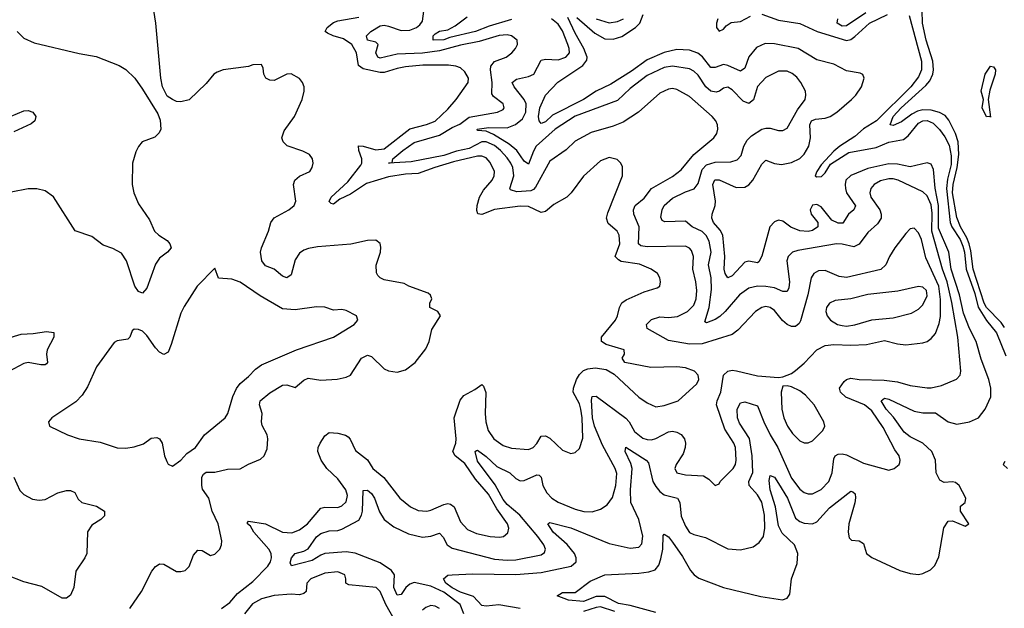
# Model space of a CAD drawing. Header units: inches. Extents: x 1694797 to 1849917, y 907313 to 1017959.
# Tile 213 of 256: x 1762330 to 1766974, y 964272 to 967046. Entities that reach past the tile are written whole.
import ezdxf

# ---------------------------------------------------------------- set-up
doc = ezdxf.new("R2010")
doc.units = ezdxf.units.IN
doc.header["$MEASUREMENT"] = 0
doc.layers.add('B7966', color=7, linetype='Continuous')

msp = doc.modelspace()

# ---------------------------------------------------------------- linework, layer by layer
at = {"layer": 'B7966', "color": 5}
for points, elevation in [([(1762848.8, 964271.2), (1762905.3, 964350), (1762953.4, 964446.6), (1762970, 964468.3), (1762982.8, 964477.2), (1762990, 964481), (1763010, 964479.8), (1763070, 964444.8), (1763090, 964444.6), (1763110, 964450.2), (1763130, 964469.1), (1763150, 964521.3), (1763170, 964546), (1763190, 964543.5), (1763230, 964520.5), (1763250, 964526), (1763274.2, 964550), (1763282.3, 964570), (1763282.9, 964590), (1763266.5, 964670), (1763238.1, 964730), (1763222.9, 964790), (1763192.8, 964832.8), (1763188.6, 964850), (1763189.9, 964890.1), (1763196.3, 964903.7), (1763210, 964913.3), (1763250, 964913.4), (1763310, 964926.8), (1763370, 964929.2), (1763410, 964951.3), (1763466.2, 964973.8), (1763483.5, 964990), (1763497.3, 965022.7), (1763500.7, 965070), (1763497.7, 965090), (1763473.7, 965133.7), (1763470.5, 965150), (1763473.1, 965190), (1763461.1, 965230), (1763464.1, 965250), (1763510, 965287.8), (1763570, 965322.7), (1763590, 965324.8), (1763630, 965312.1), (1763670, 965347.6), (1763690, 965355.9), (1763750, 965347.5), (1763828, 965352), (1763870, 965360.6), (1763890, 965371.2), (1763941.7, 965450), (1763970, 965464.6), (1763990, 965459), (1764050, 965399.6), (1764070, 965391.6), (1764110, 965384.6), (1764150, 965394.9), (1764195.8, 965430), (1764245.7, 965494.3), (1764262.2, 965530), (1764273.7, 965586.3), (1764314.7, 965650), (1764302.7, 965670), (1764264.5, 965690), (1764264.8, 965710), (1764273.3, 965730), (1764267.8, 965747.8), (1764257, 965757), (1764166, 965790), (1764142.8, 965802.8), (1764050, 965820.3), (1764029.9, 965829.9), (1764020, 965840), (1764012.5, 965852.5), (1764011.6, 965888.4), (1764032.1, 965950), (1764034.1, 965974.1), (1764031.1, 965991.1), (1764010, 966007), (1763970, 966006), (1763891.4, 965988.6), (1763735.5, 965975.5), (1763691.6, 965968.4), (1763670, 965959.8), (1763650, 965946.2), (1763630, 965914.5), (1763610, 965843), (1763590, 965829.1), (1763570, 965836.8), (1763530.3, 965870.3), (1763490, 965886.2), (1763471.5, 965910), (1763465.5, 965950), (1763469.9, 965970), (1763503.1, 966050), (1763514, 966090), (1763530, 966112.5), (1763599.3, 966150), (1763624.8, 966170), (1763633, 966190), (1763622, 966270), (1763628.2, 966290), (1763650, 966308.2), (1763698, 966330), (1763709.8, 966350), (1763714.2, 966370), (1763711.1, 966390), (1763696.9, 966410), (1763665.9, 966425.9), (1763591.6, 966451.6), (1763572.2, 966470), (1763567.2, 966490), (1763578.1, 966521.9), (1763625.6, 966590), (1763662.7, 966670), (1763672.3, 966710), (1763671.1, 966730), (1763664.2, 966750), (1763650, 966769.5), (1763610, 966791.1), (1763590, 966789.7), (1763530, 966759.8), (1763510, 966760.4), (1763491, 966771), (1763481.6, 966790), (1763478, 966818), (1763470, 966835.3), (1763430, 966834), (1763410, 966825.2), (1763290.5, 966809.5), (1763261.1, 966798.9), (1763246, 966790), (1763210, 966745.2), (1763130, 966669), (1763090, 966659), (1763070, 966660.9), (1763050, 966669.5), (1763026.3, 966686.3), (1763003.5, 966730), (1762995.4, 966770), (1762971.9, 967030), (1762962.2, 967090)], 720), ([(1764424.8, 964244.8), (1764408.4, 964290), (1764330, 964347.7), (1764270, 964376), (1764190, 964393.5), (1764170, 964386), (1764151.8, 964370), (1764130, 964336.5), (1764110, 964333.7), (1764094.4, 964370), (1764097.2, 964430), (1764083.4, 964450), (1764030, 964486.5), (1763912.2, 964532.2), (1763870, 964537.1), (1763770, 964529.5), (1763750, 964522.3), (1763710, 964497.3), (1763611.6, 964471.6), (1763605.7, 964485.7), (1763612.3, 964510), (1763629.4, 964530.6), (1763670, 964540.8), (1763690, 964552.4), (1763730, 964608.6), (1763750, 964624.4), (1763790, 964637.4), (1763830, 964638.3), (1763850, 964643.9), (1763930, 964687.7), (1763942.2, 964710), (1763946.4, 964730), (1763950, 964826.8), (1763970, 964829.2), (1763990, 964812.5), (1764004.1, 964790), (1764026.9, 964726.9), (1764050, 964690.9), (1764095.5, 964655.5), (1764163.3, 964623.3), (1764230, 964606.8), (1764270, 964612), (1764310, 964626.5), (1764326.8, 964606.8), (1764346.5, 964570), (1764370, 964555.1), (1764570, 964503.7), (1764630, 964498.2), (1764670, 964500.1), (1764790, 964523.5), (1764806, 964534), (1764809.8, 964550), (1764801.6, 964570), (1764774, 964610), (1764688.7, 964710), (1764630, 964761.1), (1764610, 964785.2), (1764573.4, 964853.4), (1764490, 964964.5), (1764478.7, 965010), (1764484, 965016), (1764490, 965016.2), (1764530, 964987.5), (1764580.6, 964940.6), (1764642.6, 964910), (1764670, 964883.7), (1764690, 964872.7), (1764710, 964873.5), (1764770, 964900.2), (1764779.9, 964899.9), (1764789.2, 964889.2), (1764797.3, 964850), (1764816, 964816), (1764839.8, 964790), (1764870, 964771.8), (1764950, 964738.5), (1764991.8, 964728.2), (1765030, 964725.8), (1765070, 964738.6), (1765100.7, 964759.3), (1765125.8, 964794.2), (1765141.8, 964850), (1765147, 964907), (1765139.3, 964930), (1765079.8, 965039.8), (1765040.6, 965130), (1765032.6, 965170), (1765027.5, 965252.5), (1765030.8, 965269.2), (1765050, 965272), (1765188.4, 965168.4), (1765204.2, 965150), (1765230, 965105.5), (1765270, 965073.7), (1765290, 965066.8), (1765310, 965066.3), (1765330, 965071.7), (1765390, 965102.9), (1765410, 965107.2), (1765430, 965102), (1765450.1, 965090.1), (1765465.5, 965070), (1765470.8, 965050), (1765469.5, 965030), (1765460.2, 964999.8), (1765427.2, 964950), (1765419.6, 964930), (1765430, 964910.5), (1765470, 964901.3), (1765555.4, 964895.4), (1765580.4, 964880.4), (1765610, 964850.7), (1765630, 964858.8), (1765634.7, 964870), (1765694.8, 964930), (1765706.6, 964950), (1765710.4, 964970), (1765705.7, 965030), (1765699.1, 965050), (1765656.7, 965116.7), (1765617.4, 965230), (1765619.6, 965250), (1765637.2, 965290), (1765649.4, 965370), (1765669.9, 965390.1), (1765690, 965394), (1765711.5, 965391.5), (1765810, 965367.2), (1765910, 965360.3), (1765930, 965363.1), (1765970, 965378.4), (1765990, 965392.7), (1766030, 965426.7), (1766089.5, 965490.5), (1766129.2, 965510.8), (1766170, 965515.6), (1766250, 965512.2), (1766325, 965515), (1766410, 965533.6), (1766470, 965518.3), (1766510, 965513.8), (1766590, 965523.1), (1766610.3, 965529.7), (1766630, 965543.2), (1766650, 965567.7), (1766666.4, 965613.6), (1766672.9, 965647.1), (1766673, 965727), (1766666.3, 965790), (1766604.4, 965924.4), (1766584.5, 966010), (1766570, 966041.7), (1766550, 966063.6), (1766530, 966059.6), (1766510, 966038.3), (1766458.4, 965970), (1766433.6, 965930), (1766415.6, 965890), (1766391.9, 965868.1), (1766230, 965831.2), (1766196.2, 965836.2), (1766130, 965863.2), (1766098, 965862), (1766076, 965850), (1766064, 965830), (1766047.2, 965750), (1766013.2, 965626.8), (1766006.6, 965613.4), (1765990, 965600.7), (1765970, 965600.6), (1765950, 965609.9), (1765928.5, 965628.5), (1765890, 965674.7), (1765870, 965689.2), (1765850, 965693.5), (1765830, 965689.9), (1765800.2, 965670), (1765717.2, 965582.8), (1765690, 965561.5), (1765550, 965518.7), (1765490, 965516.7), (1765390, 965534.4), (1765289.7, 965590), (1765286.9, 965610), (1765310, 965632.3), (1765350, 965645), (1765390, 965641.6), (1765432.4, 965647.6), (1765479.4, 965670), (1765510, 965701.1), (1765520.6, 965730), (1765523.4, 965770), (1765520.1, 965810), (1765505.3, 965870), (1765507.7, 965930), (1765498.8, 965958.8), (1765489.4, 965969.4), (1765470, 965977.9), (1765290, 965975.7), (1765260.4, 965980.4), (1765249.4, 965990), (1765252.7, 966070), (1765226.5, 966130), (1765225.2, 966150), (1765233.6, 966170), (1765274.9, 966205.1), (1765310, 966250.2), (1765410, 966307.5), (1765450, 966337.7), (1765509.6, 966410.4), (1765604.5, 966490), (1765618.4, 966510), (1765623.2, 966530), (1765621.5, 966550), (1765613.2, 966570), (1765597, 966590), (1765490, 966684.2), (1765430, 966717.4), (1765410, 966721.3), (1765390, 966718.3), (1765350, 966699.4), (1765249.3, 966610), (1765176.5, 966563.5), (1765130, 966544.1), (1765026.3, 966513.7), (1764950, 966473.6), (1764907.5, 966432.5), (1764830, 966379.4), (1764763.8, 966256.2), (1764754.3, 966245.7), (1764740.4, 966239.6), (1764675.5, 966235.5), (1764644.6, 966244.6), (1764641.4, 966250), (1764660.5, 966310), (1764655.7, 966350), (1764647.3, 966370), (1764630, 966395.6), (1764597.7, 966430), (1764570, 966452.5), (1764530, 966471.2), (1764510, 966470.6), (1764450, 966439.6), (1764390, 966427.1), (1764330, 966406), (1764176.9, 966376.9), (1764069.6, 966370), (1764087.2, 966372.8), (1764090.8, 966390), (1764136.6, 966430), (1764190, 966466.6), (1764310, 966501.3), (1764370, 966538.1), (1764406.9, 966553.1), (1764450, 966586.6), (1764584.5, 966610), (1764610, 966623.6), (1764615, 966630), (1764610.6, 966650), (1764564.3, 966684.3), (1764557.3, 966697.3), (1764558.8, 966750), (1764550.9, 966809.1), (1764552.5, 966827.5), (1764570.4, 966849.6), (1764624.7, 966870), (1764650.9, 966890), (1764668.6, 966910), (1764678, 966930), (1764675.8, 966950), (1764649.4, 966970), (1764630, 966974.4), (1764592, 966972), (1764497, 966943), (1764410, 966926.2), (1764310, 966899.4), (1764230, 966888.5), (1764110, 966883.4), (1764030, 966865.6), (1764019.3, 966870), (1764009.9, 966890), (1764020.7, 966930), (1764010, 966939.5), (1763970, 966949.9), (1763966.1, 966970), (1763986.5, 966990), (1764030, 967017.6), (1764050, 967020.5), (1764070, 967016.2), (1764130, 966994.9), (1764170, 966997.1), (1764201.8, 967010), (1764218, 967022), (1764230, 967038.6), (1764239, 967110)], 660), ([(1766321.1, 967078.9), (1766230, 967016.5), (1766210, 967015.5), (1766185.7, 967030), (1766189.8, 967050)], 560), ([(1766974.8, 965594.8), (1766959.1, 965619.1), (1766891.2, 965690), (1766880.1, 965710), (1766828.3, 965870), (1766817.1, 965957.1), (1766808.6, 965990), (1766797.7, 966017.7), (1766767.4, 966070), (1766750, 966113.8), (1766729.8, 966230), (1766732.9, 966270), (1766751.8, 966350), (1766759.3, 966410), (1766757, 966470), (1766743.8, 966510), (1766712, 966572), (1766694.9, 966594.9), (1766669.3, 966609.3), (1766630, 966619.1), (1766590, 966620.6), (1766565.2, 966614.8), (1766538.6, 966601.4), (1766490, 966564.4), (1766450, 966546.9), (1766436, 966550), (1766450.6, 966590), (1766487.9, 966630), (1766604.7, 966735.3), (1766622.7, 966757.3), (1766637.9, 966790), (1766641, 966810), (1766636.9, 966850), (1766605.5, 966950), (1766589.2, 967030), (1766586.8, 967090)], 560), ([(1763282.4, 964270), (1763321.7, 964298.3), (1763357.9, 964342.1), (1763430, 964397.3), (1763499.9, 964470), (1763512.8, 964490), (1763518.1, 964510), (1763515.6, 964530), (1763505.6, 964550), (1763434.1, 964630), (1763418.1, 964658.1), (1763405.2, 964670), (1763404, 964676), (1763410, 964682.4), (1763489, 964669), (1763570, 964630.5), (1763613.1, 964626.9), (1763650, 964640.7), (1763687.3, 964670), (1763750, 964743), (1763770, 964748.9), (1763830, 964746.2), (1763850, 964754.4), (1763870, 964773.8), (1763876, 964804), (1763868.5, 964830), (1763830, 964881.9), (1763778.7, 964930), (1763752, 964970), (1763736.5, 965010), (1763737.8, 965030), (1763747.1, 965050), (1763770, 965085.2), (1763790, 965100.6), (1763830, 965097.7), (1763867.2, 965087.2), (1763879.4, 965079.4), (1763889, 965069), (1763914.7, 965014.7), (1763970, 964971.7), (1763995.1, 964930), (1764047.8, 964887.8), (1764122.4, 964790), (1764173.1, 964750), (1764210, 964732.5), (1764250, 964730.1), (1764270, 964734.6), (1764330, 964761.6), (1764350, 964765), (1764361.8, 964761.8), (1764378.9, 964750), (1764410, 964679.7), (1764442.5, 964642.5), (1764484.4, 964624.4), (1764550, 964610.1), (1764593.2, 964606.8), (1764611.8, 964610), (1764632.7, 964627.3), (1764636.5, 964650), (1764631.6, 964670), (1764581.2, 964741.2), (1764541.2, 964810), (1764480.7, 964880.7), (1764430, 964954.6), (1764384.1, 964990), (1764373.3, 965010), (1764387.3, 965050), (1764388.6, 965070), (1764378.9, 965170), (1764407.9, 965252.1), (1764424.6, 965275.4), (1764477.2, 965302.8), (1764510, 965327), (1764518.5, 965318.5), (1764528.8, 965288.8), (1764525.7, 965190), (1764529.4, 965150), (1764539.5, 965110), (1764566.4, 965070), (1764610, 965038.7), (1764650, 965026.8), (1764730, 965020.6), (1764752.5, 965030), (1764770, 965048.3), (1764790, 965082.4), (1764810, 965084.6), (1764830, 965072.9), (1764890, 965017.5), (1764930, 965001.3), (1764950, 965006.7), (1764970, 965024.4), (1764986.7, 965073.3), (1764983.5, 965170), (1764977.5, 965210), (1764970, 965234.9), (1764940.8, 965290), (1764942, 965310), (1764956.7, 965350), (1764970, 965373.4), (1764990, 965392.1), (1765010, 965400.8), (1765044.9, 965404.9), (1765097, 965397), (1765134.7, 965374.7), (1765250, 965266.7), (1765290, 965240.2), (1765330, 965221.8), (1765370, 965227.6), (1765436.3, 965250), (1765524.2, 965330), (1765533, 965350), (1765530.6, 965370), (1765513.3, 965390), (1765470, 965405.4), (1765430, 965409.9), (1765306.8, 965406.8), (1765185.2, 965430), (1765172, 965450), (1765182.9, 965470), (1765180.7, 965490), (1765095.7, 965515.7), (1765075.1, 965530), (1765075, 965550), (1765140.2, 965630), (1765150.4, 965650), (1765159, 965690), (1765170, 965711), (1765190, 965725.3), (1765276.2, 965763.8), (1765337.2, 965782.8), (1765349.4, 965790), (1765353, 965810), (1765349.6, 965830), (1765338.4, 965850), (1765309.4, 965870), (1765254.1, 965894.1), (1765167.1, 965907.1), (1765154, 965914), (1765139.5, 965930), (1765161.2, 965990), (1765157.3, 966030), (1765147.8, 966050), (1765105.8, 966085.8), (1765098.3, 966110), (1765104.5, 966135.5), (1765174.2, 966310), (1765172.8, 966352.8), (1765165.1, 966370), (1765147.7, 966387.7), (1765110, 966396.1), (1765070, 966381.5), (1764990, 966308.3), (1764931.4, 966230), (1764910.3, 966210), (1764850, 966175.3), (1764810, 966142.2), (1764790, 966137.9), (1764730, 966165.4), (1764690, 966167.9), (1764570, 966151.5), (1764510, 966127.5), (1764490.7, 966130.7), (1764486.2, 966146.2), (1764487.5, 966170), (1764499, 966210), (1764517.5, 966242.5), (1764558.4, 966290), (1764567.4, 966310), (1764569.2, 966330), (1764550, 966373.8), (1764530, 966394.6), (1764510, 966402.7), (1764490, 966402.7), (1764375.7, 966375.7), (1764287.9, 966350), (1764210, 966320.7), (1764150, 966317.9), (1764070, 966306.1), (1763965.8, 966274.2), (1763890, 966223.9), (1763839.4, 966200.6), (1763810, 966176.7), (1763799.3, 966179.3), (1763789.6, 966189.6), (1763799.9, 966210), (1763877.6, 966282.4), (1763939.2, 966360.8), (1763944, 966370), (1763943.9, 966390), (1763930.5, 966430), (1763928.6, 966451.4), (1763949.4, 966450.6), (1764010, 966432.8), (1764050, 966436.8), (1764170, 966532.3), (1764248.4, 966551.6), (1764290, 966568.6), (1764350, 966625.2), (1764388.8, 966670), (1764446.2, 966750), (1764446.6, 966770), (1764430, 966801.1), (1764410, 966819.3), (1764387.5, 966827.5), (1764352.3, 966832.3), (1764231.1, 966831.1), (1764150, 966823.4), (1764110, 966816.4), (1764050, 966797.2), (1764030, 966796.7), (1763950, 966814), (1763928.5, 966830), (1763919, 966890), (1763896, 966930), (1763856.7, 966956.7), (1763808.4, 966970), (1763782.2, 966982.2), (1763771.6, 966990), (1763781.1, 967010), (1763810, 967032.9), (1763830, 967040.6), (1763930, 967057.7)], 680), ([(1764650, 967046.5), (1764543.9, 967016.1), (1764479.4, 966990), (1764358.3, 966961.7), (1764330, 966950.5), (1764280.7, 966950), (1764281, 966970), (1764290, 966979), (1764310, 966992.5), (1764350, 966999.1), (1764383.5, 967016.5), (1764440.2, 967059.8)], 640), ([(1764690, 964271.2), (1764590, 964288), (1764530, 964281.8), (1764510, 964284.8), (1764470, 964327.2), (1764410, 964346.9), (1764370, 964367.8), (1764340.6, 964390), (1764329.3, 964410), (1764350, 964427), (1764370, 964429.5), (1764466.4, 964433.6), (1764670, 964431.5), (1764790, 964440.3), (1764931.9, 964470), (1764954.7, 964490), (1764954.5, 964510), (1764946.3, 964530), (1764912.5, 964572.5), (1764846.4, 964630), (1764821.6, 964670), (1764830, 964676.5), (1764930, 964651), (1765110, 964576.3), (1765210, 964555.6), (1765250, 964559.6), (1765264.1, 964575.9), (1765269.1, 964610.9), (1765251.1, 964690), (1765213.3, 964770), (1765211.3, 964830), (1765219.4, 964930), (1765213.4, 964953.4), (1765186.6, 965010), (1765189.1, 965030.9), (1765285, 964970), (1765296.8, 964956.8), (1765317.3, 964870), (1765330, 964845), (1765350, 964821.5), (1765370, 964807.1), (1765432.4, 964790), (1765443.7, 964770), (1765450, 964705.3), (1765470, 964659), (1765490, 964629.4), (1765510, 964619.4), (1765564.7, 964604.7), (1765670, 964551.9), (1765730, 964546.7), (1765790, 964561.3), (1765818, 964582), (1765837.8, 964610), (1765845.1, 964650), (1765843.5, 964710), (1765830, 964772), (1765810, 964807.2), (1765771.6, 964850), (1765769.9, 964870), (1765788.5, 964911.5), (1765785, 964990), (1765772.7, 965072.7), (1765725, 965145), (1765715.4, 965170), (1765714.2, 965210), (1765730, 965240.7), (1765750, 965245), (1765810, 965226), (1765840.5, 965150), (1765869.4, 965090), (1765905.8, 965030), (1765970, 964884.3), (1766010, 964833.1), (1766030, 964816.8), (1766050, 964810.7), (1766070, 964811.3), (1766110, 964831.3), (1766147.3, 964870), (1766163, 964910), (1766170, 964975.5), (1766177.3, 964990), (1766190, 964998.5), (1766210, 964999.8), (1766230, 964994.6), (1766310, 964956.3), (1766430, 964922.3), (1766455.6, 964930), (1766478.9, 964950), (1766481.5, 964958.5), (1766483.9, 964970), (1766478, 964990), (1766458.3, 965018.3), (1766403.3, 965123.3), (1766350, 965202.6), (1766315, 965230), (1766227.1, 965267.1), (1766201.6, 965290), (1766197, 965310), (1766218.8, 965341.2), (1766230, 965350.2), (1766250, 965356.9), (1766289.5, 965349.5), (1766407, 965347), (1766470, 965339.6), (1766530, 965321.5), (1766610, 965310.2), (1766630, 965311.4), (1766678, 965322), (1766748.3, 965351.7), (1766765.7, 965370), (1766769.8, 965390), (1766754.7, 965550), (1766727.7, 965712.3), (1766704.5, 965810), (1766682.2, 965870), (1766632.5, 966050), (1766634.3, 966134.3), (1766630, 966173.8), (1766610, 966216.1), (1766590, 966234.7), (1766474, 966290), (1766450, 966296.3), (1766430, 966296.4), (1766390, 966286.1), (1766361.2, 966270), (1766344.8, 966250), (1766339.8, 966230), (1766344.6, 966210), (1766387, 966150), (1766394.1, 966130), (1766393.1, 966110), (1766375.9, 966084.1), (1766330, 966042.4), (1766290, 965987.3), (1766264.1, 965975.9), (1766210, 965988.8), (1766182.8, 965990), (1766001.2, 965958.8), (1765974.9, 965950), (1765954.5, 965930), (1765949.4, 965910), (1765961.7, 965810), (1765958.3, 965781.7), (1765950, 965764.8), (1765930, 965765.2), (1765890, 965781.7), (1765850, 965789.1), (1765810, 965789.4), (1765770, 965781.1), (1765726, 965750), (1765658, 965670), (1765633, 965647), (1765610, 965632.7), (1765570, 965616.9), (1765562.5, 965622.5), (1765582.9, 965690), (1765593.9, 965773.9), (1765592, 965830), (1765579.8, 965890), (1765591.9, 965950), (1765582.3, 966002.3), (1765568.2, 966028.2), (1765550, 966048.2), (1765501.4, 966070), (1765470, 966096.8), (1765373.5, 966093.5), (1765360.3, 966100.3), (1765354.6, 966114.6), (1765361.2, 966150), (1765370, 966170.1), (1765410, 966204.2), (1765470, 966235.3), (1765511.7, 966248.3), (1765530, 966273.6), (1765550, 966339.4), (1765570, 966362.2), (1765610, 966375.2), (1765683.9, 966376.1), (1765714.2, 966385.8), (1765733.2, 966406.8), (1765746.2, 966450), (1765761.3, 966478.7), (1765781.9, 966498.1), (1765830, 966529.6), (1765850, 966535.4), (1765870, 966535), (1765910, 966523.8), (1765930, 966523.2), (1765950, 966534.9), (1765998.8, 966621.2), (1766034.8, 966670), (1766038.6, 966690), (1766036.2, 966710), (1766015.4, 966750), (1765995.5, 966775.5), (1765973.1, 966793.1), (1765950, 966803), (1765910, 966803.9), (1765850, 966773.3), (1765810, 966731.7), (1765791.9, 966668.1), (1765770, 966651.6), (1765742, 966662), (1765690, 966715.3), (1765670, 966727.8), (1765650, 966723.1), (1765630.7, 966709.3), (1765615.2, 966704.8), (1765590, 966709.9), (1765567.1, 966730), (1765530, 966785.2), (1765510, 966804), (1765490, 966814.8), (1765410, 966826.4), (1765370, 966820.7), (1765290, 966782.6), (1765210, 966722.5), (1765150, 966664.8), (1764950, 966591.8), (1764855.8, 966530), (1764766.2, 966450), (1764752.9, 966427.1), (1764730, 966365.4), (1764710, 966379.4), (1764674.3, 966430), (1764638.9, 966458.9), (1764565.5, 966505.5), (1764530, 966520.2), (1764490, 966523.6), (1764487.3, 966530), (1764542.2, 966537.8), (1764630, 966536.3), (1764668.6, 966551.4), (1764701, 966579), (1764717.4, 966610), (1764718.4, 966650), (1764709.9, 966670), (1764662.4, 966730), (1764653.6, 966750), (1764673.7, 966766.3), (1764730, 966778.6), (1764755, 966790), (1764790, 966855.5), (1764810, 966860.3), (1764870, 966857.3), (1764906.2, 966870), (1764917.8, 966882.2), (1764922.8, 966890), (1764922.6, 966910), (1764916, 966930), (1764890, 966993.5), (1764870, 967025.3), (1764838, 967050)], 640), ([(1765331.2, 964251.2), (1765210, 964284.9), (1765154.7, 964294.7), (1765090, 964327.7), (1765050, 964326.5), (1764990, 964302.9), (1764919, 964310), (1764866, 964330), (1764890, 964345.5), (1764950, 964345.5), (1765021, 964399), (1765090, 964429.4), (1765250, 964437), (1765297.1, 964442.9), (1765327, 964453), (1765344.4, 964475.6), (1765354.9, 964505.1), (1765363.9, 964550), (1765364.9, 964615.1), (1765370, 964621.3), (1765390, 964609.1), (1765410, 964583.8), (1765456.4, 964516.4), (1765493.7, 964450), (1765511.3, 964430), (1765533.8, 964413.8), (1765650, 964370.1), (1765826.4, 964326.4), (1765928.3, 964311.7), (1765950, 964319.5), (1765962, 964338), (1765971.3, 964410), (1765997.1, 964482.9), (1766000.2, 964530), (1765985.3, 964570), (1765926.2, 964626.2), (1765910, 964660.7), (1765895, 964750), (1765869.5, 964830.5), (1765865.9, 964874.1), (1765870, 964897), (1765890, 964889.2), (1765910, 964860.5), (1765951.8, 964790), (1765990, 964697), (1766010, 964680.4), (1766030, 964673.1), (1766070, 964670.1), (1766090, 964679.8), (1766150, 964744.4), (1766250, 964824.2), (1766260.3, 964820.3), (1766271, 964811), (1766271.9, 964791.9), (1766270, 964769.4), (1766240.7, 964670), (1766238.5, 964630), (1766243.1, 964603.1), (1766252.9, 964592.9), (1766290, 964588.9), (1766310, 964577.1), (1766324.9, 964530), (1766350, 964510.4), (1766482, 964450), (1766530, 964435.2), (1766570, 964430.2), (1766590, 964435.2), (1766626.9, 964453.1), (1766647.1, 964472.9), (1766665.5, 964514.5), (1766689.9, 964650.1), (1766710, 964682.4), (1766730, 964684.6), (1766790, 964658.7), (1766807, 964670), (1766768.3, 964730), (1766767.2, 964752.8), (1766789.5, 964770.5), (1766793.3, 964790), (1766762, 964850), (1766744.1, 964864.1), (1766730, 964867.8), (1766690, 964865), (1766670, 964876.1), (1766653.6, 964910), (1766650.3, 964970), (1766632.6, 965010), (1766590.7, 965050), (1766530, 965079.2), (1766501.4, 965101.4), (1766452.2, 965172.2), (1766417.1, 965210), (1766394.2, 965250), (1766410, 965261.4), (1766430, 965257.7), (1766550, 965201.3), (1766590, 965192.2), (1766650, 965193), (1766709.2, 965150), (1766750, 965140.1), (1766810, 965150.1), (1766852.4, 965170), (1766884.5, 965210), (1766911.3, 965268.7), (1766911.5, 965308.5), (1766901.3, 965350), (1766866, 965446), (1766841.3, 965530), (1766810.3, 965590.3), (1766782.2, 965662.2), (1766763.7, 965750), (1766724.2, 965870), (1766712.3, 965950), (1766663.4, 966063.4), (1766663.9, 966170), (1766648.5, 966251.5), (1766640.7, 966340.7), (1766630, 966365.2), (1766610, 966371.5), (1766530, 966353.3), (1766470, 966364.8), (1766430, 966367.3), (1766330, 966345.3), (1766250, 966312.4), (1766227.7, 966290), (1766223.3, 966270), (1766225, 966250), (1766230.8, 966230), (1766272, 966168), (1766264.4, 966150), (1766238.8, 966130), (1766212.2, 966087.8), (1766190, 966087.6), (1766161.6, 966101.6), (1766110, 966163.9), (1766090, 966175.4), (1766070, 966171.4), (1766058.6, 966150), (1766063.2, 966130), (1766094.6, 966090), (1766095.2, 966070), (1766070, 966052.7), (1766050, 966048.5), (1766010, 966050.9), (1765968, 966068), (1765930, 966097), (1765910, 966101.3), (1765890, 966094), (1765868.8, 966070), (1765830, 965931.2), (1765815.8, 965904.2), (1765810, 965900.3), (1765770, 965907.9), (1765750, 965902.7), (1765690, 965839.2), (1765670, 965829.8), (1765657, 965850), (1765653.4, 965870), (1765655.6, 965930), (1765646.1, 966030), (1765634.2, 966054.2), (1765602.7, 966090), (1765595.2, 966110), (1765596.1, 966130), (1765610.3, 966170.3), (1765611.5, 966190), (1765598.9, 966270), (1765608.4, 966291.6), (1765630, 966291.8), (1765710, 966254.4), (1765750, 966257.1), (1765770, 966268.2), (1765789, 966290), (1765830, 966364.7), (1765850, 966384.7), (1765890, 966367.8), (1765923.4, 966363.4), (1765970, 966373.5), (1766010, 966392.5), (1766030, 966413), (1766052.3, 966450), (1766060.1, 966490), (1766056.7, 966550), (1766065.3, 966570), (1766083.1, 966576.9), (1766130, 966581.7), (1766152.3, 966590), (1766184.1, 966610), (1766253.8, 966670), (1766274.1, 966690), (1766300.7, 966730), (1766313.1, 966770), (1766307.3, 966787.3), (1766294.6, 966794.6), (1766230, 966805.2), (1766170, 966836.7), (1766090, 966857.6), (1766002.6, 966910), (1765890, 966932.7), (1765846.3, 966933.7), (1765805.4, 966914.6), (1765770, 966870.9), (1765750, 966817.7), (1765730, 966804.2), (1765670, 966830.7), (1765650, 966834.9), (1765610, 966820.1), (1765590, 966820.9), (1765551, 966871), (1765528.4, 966888.4), (1765490, 966903.1), (1765430, 966905.3), (1765370, 966890.8), (1765290, 966856.3), (1765216.4, 966803.6), (1765118.1, 966741.9), (1765050, 966709.9), (1764990, 966669.6), (1764843.6, 966596.4), (1764810, 966564.1), (1764790, 966556.8), (1764779.6, 966570), (1764776.5, 966590), (1764783.6, 966630), (1764810.3, 966689.7), (1764868.5, 966751.5), (1764987, 966830), (1765005.3, 966854.7), (1765006.4, 966870), (1764990.4, 966910.4), (1764950, 966982.7), (1764915.9, 967055.9)], 620), ([(1764957.3, 967057.3), (1765042.5, 966982.5), (1765090, 966956.3), (1765130, 966953.9), (1765170, 966967.7), (1765235.1, 967010), (1765254.7, 967030), (1765270.7, 967070)], 620), ([(1765050, 967050.5), (1765110, 967031.5), (1765150, 967037.1), (1765177.5, 967050)], 640), ([(1765623.1, 967050), (1765616.4, 967030), (1765617.6, 967010), (1765630, 966992.3), (1765650, 967000.9), (1765662.7, 967017.3), (1765686.3, 967033.7), (1765730, 967038.2), (1765776.5, 967063.5)], 580), ([(1765830, 967072.4), (1765910, 967043.7), (1766010, 967028.7), (1766091.7, 966990), (1766230, 966948), (1766250, 966952.6), (1766270, 966966.8), (1766338.9, 967030), (1766423, 967070)], 580), ([(1766525.9, 967065.9), (1766583.7, 966850), (1766584.4, 966810), (1766570, 966777.3), (1766533.3, 966730), (1766371, 966569), (1766310, 966531.6), (1766270, 966496), (1766197.9, 966450), (1766170, 966426.5), (1766110, 966362.2), (1766089.5, 966330), (1766082.4, 966310), (1766090, 966305), (1766112.4, 966307.6), (1766130, 966324.7), (1766154.9, 966365.1), (1766240.6, 966419.4), (1766370, 966444.1), (1766430, 966468.8), (1766498.5, 966481.5), (1766520.6, 966499.4), (1766570, 966558.1), (1766590, 966569.5), (1766610.9, 966570.9), (1766638.6, 966558.6), (1766669.2, 966529.2), (1766694.3, 966494.3), (1766714.4, 966454.4), (1766724.1, 966404.1), (1766723.1, 966363.1), (1766706.2, 966293.8), (1766701.9, 966250), (1766718.4, 966090), (1766726.4, 966070), (1766765.6, 966010), (1766778.7, 965978.7), (1766786.2, 965950), (1766794.8, 965870), (1766835.4, 965755.4), (1766851.2, 965691.2), (1766890, 965628.9), (1766937.3, 965570), (1766981.7, 965461.7)], 580), ([(1762317.6, 966990), (1762350, 966958.9), (1762397.5, 966937.5), (1762610, 966886.3), (1762690, 966873.1), (1762798.8, 966830), (1762830, 966812.2), (1762873.4, 966770), (1762910, 966718.8), (1762982, 966602), (1762992.7, 966572.7), (1762995.3, 966530), (1762987.5, 966512.5), (1762967.3, 966492.7), (1762907.7, 966470), (1762890, 966449.2), (1762877.2, 966422.8), (1762862.3, 966370), (1762860.6, 966270), (1762868.1, 966230), (1762890, 966178.7), (1762942.4, 966102.4), (1762966.4, 966050), (1762986.9, 966030), (1763025.8, 966005.8), (1763038.9, 965990), (1763043.9, 965970), (1763027.7, 965950), (1762990, 965922.3), (1762970, 965894), (1762930, 965780.7), (1762910, 965757.7), (1762890, 965765.3), (1762872.5, 965790), (1762833.9, 965910), (1762810, 965945.2), (1762770, 965967.5), (1762723.3, 965983.3), (1762670, 966024.7), (1762591, 966051), (1762490, 966211.2), (1762450, 966240.2), (1762411.1, 966248.9), (1762370, 966248.9), (1762290, 966232.7)], 720), ([(1762290, 966592.1), (1762350, 966617.1), (1762370, 966618.1), (1762392.4, 966610), (1762406.5, 966590), (1762401.3, 966570), (1762384.4, 966555.6), (1762302, 966518)], 680), ([(1762270, 965543.3), (1762336.4, 965563.6), (1762393.7, 965566.3), (1762455.9, 965575.9), (1762491, 965571), (1762491.6, 965550), (1762459.8, 965490), (1762457.1, 965470), (1762460.7, 965430), (1762456.6, 965423.4), (1762450, 965418.7), (1762430, 965419.1), (1762370, 965430.7), (1762350, 965425.8), (1762230, 965363.2)], 720), ([(1766976.6, 964963.4), (1766968.3, 964950), (1766989.8, 964930)], 580), ([(1762302.3, 964890), (1762330, 964826.7), (1762350, 964807.4), (1762390, 964786.5), (1762421.8, 964781.8), (1762450, 964784), (1762510, 964815.5), (1762550, 964826.7), (1762570, 964827.4), (1762590, 964818), (1762606.1, 964786.1), (1762623.8, 964770), (1762692.7, 964752.7), (1762730.3, 964730), (1762730, 964707.6), (1762712.4, 964690), (1762670, 964663), (1762650, 964632.7), (1762646, 964530), (1762637.6, 964510), (1762594.1, 964445.9), (1762584.7, 964370), (1762570, 964334), (1762550, 964318.9), (1762530, 964319.1), (1762434.4, 964374.4), (1762350, 964396.7), (1762270, 964427.5)], 720), ([(1764097.3, 964217.3), (1764057, 964290), (1764030, 964350.8), (1764011.7, 964370), (1763882, 964382), (1763867.8, 964390), (1763868.9, 964410), (1763863.1, 964430), (1763830, 964443), (1763770, 964437.8), (1763703.1, 964410), (1763685, 964390), (1763680.9, 964350), (1763670, 964340.8), (1763650, 964335.8), (1763610, 964337.8), (1763530, 964332.1), (1763470, 964316.9), (1763428, 964292), (1763390, 964246.2)], 680), ([(1764310, 964270.6), (1764290, 964282.2), (1764270, 964284.2), (1764245.3, 964274.7), (1764230, 964262.4)], 680), ([(1765137.2, 964257.2), (1765070, 964277.8), (1765050, 964276.1), (1764990, 964255.7)], 640)]:
    msp.add_lwpolyline(points, dxfattribs=dict(at, elevation=elevation))
for points, elevation in [([(1766910, 966586), (1766909.2, 966589.2), (1766890, 966587.8), (1766869.8, 966630), (1766875.6, 966670), (1766866, 966710), (1766883.7, 966790), (1766910, 966827.6), (1766924.2, 966824.2), (1766932.4, 966810), (1766931.5, 966790), (1766906.5, 966713.5), (1766899, 966670)], 540), ([(1763250, 965875.3), (1763166.4, 965790), (1763106.1, 965693.9), (1763090, 965662.7), (1763044.8, 965515.2), (1763030, 965479.5), (1763010, 965468), (1762990, 965478.9), (1762970, 965499.6), (1762930, 965558), (1762910, 965577.4), (1762890, 965586.3), (1762870, 965587.3), (1762859.9, 965580.1), (1762850.2, 965549.8), (1762839.7, 965540.3), (1762790, 965533), (1762776.1, 965523.9), (1762691.8, 965410), (1762650, 965315.1), (1762624.2, 965275.8), (1762595.4, 965244.6), (1762481, 965170), (1762466, 965150), (1762471, 965130), (1762556, 965090), (1762610, 965070.4), (1762710, 965054.9), (1762790, 965027.2), (1762830, 965025.7), (1762870, 965032.4), (1762913.4, 965046.6), (1762950, 965073.4), (1762976.8, 965076.8), (1762990, 965071), (1763002, 965050), (1763013.4, 964990), (1763023.4, 964963.4), (1763030, 964951.3), (1763050, 964941), (1763090, 964970.5), (1763118.7, 965001.3), (1763159.6, 965030), (1763201.6, 965090), (1763298.9, 965170), (1763312.1, 965190), (1763334.9, 965270), (1763353, 965307), (1763370, 965331.3), (1763410, 965364.4), (1763441.6, 965398.4), (1763470, 965419.1), (1763635.1, 965490), (1763810, 965548.9), (1763907.3, 965610), (1763925.1, 965630), (1763918, 965650), (1763870, 965676), (1763850, 965680.4), (1763810, 965676.8), (1763769.3, 965690.7), (1763730, 965692.5), (1763630, 965678.8), (1763570, 965683.7), (1763464, 965744), (1763370, 965808.9), (1763330, 965822.8), (1763267.7, 965827.7)], 740), ([(1766570, 965788.5), (1766472.9, 965767.1), (1766330, 965751), (1766250.1, 965729.9), (1766177.2, 965722.8), (1766150, 965709.8), (1766136.3, 965690), (1766132.5, 965670), (1766138.3, 965650), (1766154, 965630), (1766187.6, 965610), (1766210, 965604.2), (1766230, 965602.1), (1766270, 965607.1), (1766350, 965631.6), (1766450, 965640.5), (1766537.1, 965662.9), (1766570, 965681.6), (1766590, 965702.2), (1766610, 965743.8), (1766607.2, 965770), (1766590, 965785.8)], 680), ([(1765950, 965320.9), (1765930, 965318.4), (1765921.9, 965290), (1765925.1, 965210), (1765933.8, 965170), (1765951.5, 965130), (1765974.8, 965094.8), (1766010, 965060.7), (1766030, 965052.3), (1766048.6, 965051.4), (1766070, 965060.2), (1766118.5, 965110), (1766127.1, 965130), (1766123.1, 965150), (1766077.8, 965230), (1766036.5, 965276.5), (1766010, 965295.9), (1765970, 965314.8)], 660)]:
    msp.add_lwpolyline(points, close=True, dxfattribs=dict(at, elevation=elevation))

doc.saveas('drawing.dxf')
